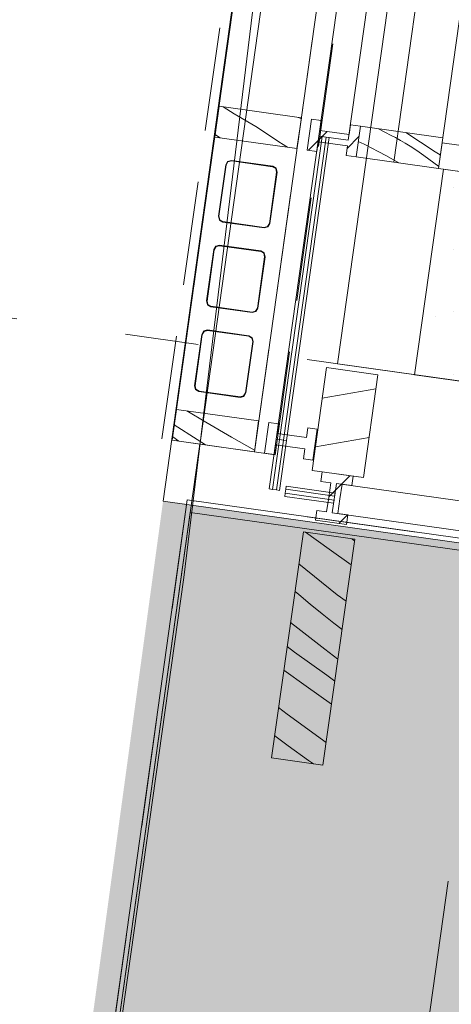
# Model space of a CAD drawing. Header units: millimetres. Extents: x 74467 to 235410, y -65 to 114857.
# Tile 6 of 256: x 80464 to 81295, y 70606 to 72504. Entities that reach past the tile are written whole.
import ezdxf
from ezdxf.enums import TextEntityAlignment as Align

# ---------------------------------------------------------------- set-up
doc = ezdxf.new("R2010")
doc.units = ezdxf.units.MM
doc.header["$MEASUREMENT"] = 0
for name, pattern in [('Katkend', [423.333333, 211.666667, -211.666667]), ('Katkend topelt', [1093.611073, 529.166651, -211.666656, 141.111112, -211.666656]), ('Katkend varjatud', [300, 200, -100]), ('Wipeout_Contour', [1000, 0, -1000])]:
    doc.linetypes.add(name, pattern=pattern)
for name, color, linetype in [('00 2D joon.AR', 7, 'Continuous'), ('00 2D välitrepistik plaanidele.AR', 7, 'Continuous'), ('00 Kunstikonkursi LÜ jaoks asendi 2D', 7, 'Continuous'), ('00 Telje mõõdud.AR', 7, 'Continuous'), ('00 Teljed.AR', 7, 'Continuous'), ('1233 Postid.AR', 7, 'Continuous'), ('1235 Vahelaed.AR', 7, 'Continuous'), ('1245 Klaasfassaadid.AR', 7, 'Continuous'), ('1246 Fassaadipostid.AR', 7, 'Continuous'), ('1247 Lamellid.AR', 7, 'Continuous'), ('1248 Vihmaveerennid.AR', 7, 'Continuous'), ('1326 Seinapinnad.SA', 7, 'Continuous'), ('1330 Sisustus.SA', 7, 'Continuous'), ('9350 Netopind.AR', 7, 'Continuous')]:
    doc.layers.add(name, color=color, linetype=linetype)
doc.styles.add('GENERATED_STYLE_3', font='txt')
doc.styles.add('GENERATED_STYLE_4', font='txt', dxfattribs={"width": 0.84})
doc.dimstyles.new('GENERATED_STYLE__2', dxfattribs={"dimtxt": 150, "dimasz": 114, "dimexe": 0.18, "dimexo": 3, "dimgap": 0, "dimtad": 1, "dimdec": 0, "dimzin": 0, "dimdsep": 46, "dimtxsty": 'GENERATED_STYLE_4', "dimblk": 'ARROWHEAD_2', "dimblk1": 'ARROWHEAD_2', "dimblk2": 'ARROWHEAD_2', "dimcen": 0.09, "dimclrd": 256, "dimclre": 256, "dimclrt": 256, "dimadec": 1, "dimazin": 0, "dimtfac": 1, "dimtdec": 4, "dimtmove": 0, "dimatfit": 3, "dimfxl": 0, "dimtolj": 1, "dimtzin": 0, "dimarcsym": 0})
pattern_1 = [(10, (0, 0), (-15.628336, 88.632695), [])]
pattern_2 = [(45, (0, 0), (-176.7767, 176.7767), []), (45, (-35.36, 35.36), (-176.7767, 176.7767), []), (45, (-70.7, 70.7), (-176.7767, 176.7767), [])]

# ---------------------------------------------------------------- blocks, each defined once
blk = doc.blocks.new('Slab_4_1', base_point=(81076, 71840.2))
at = {"color": 254, "linetype": 'Wipeout_Contour', "lineweight": 0, "ltscale": 576925.485488}
blk.add_wipeout([(81076, 71840.2), (89651.7, 70634.9), (90077.3, 73662.7), (91081.9, 80814.9), (82506.7, 82019.7)], dxfattribs=at).dxf.layer = '1235 Vahelaed.AR'
at = {"layer": '1235 Vahelaed.AR', "color": 7, "linetype": 'Continuous', "lineweight": 13, "flags": 128}
for points in [[(81076, 71840.2), (82506.7, 82019.7), (91081.9, 80814.9)], [(90077.3, 73662.7), (89651.7, 70634.9), (81076, 71840.2)]]:
    blk.add_lwpolyline(points, dxfattribs=at)
blk = doc.blocks.new('Beam_28_1', base_point=(80757.5, 71693.1))
at = {"color": 254, "linetype": 'Wipeout_Contour', "lineweight": 0, "ltscale": 434134.44189}
blk.add_wipeout([(80915.9, 71670.8), (81095.4, 72948.3), (80937, 72970.5), (80757.5, 71693.1)], dxfattribs=at).dxf.layer = '1247 Lamellid.AR'
at = {"layer": '1247 Lamellid.AR', "color": 7, "linetype": 'Continuous', "lineweight": 13, "flags": 128}
for points in [[(80757.5, 71693.1), (80937, 72970.5)], [(80937, 72970.5), (81095.4, 72948.3)], [(80915.9, 71670.8), (81095.4, 72948.3)], [(80757.5, 71693.1), (80915.9, 71670.8)]]:
    blk.add_lwpolyline(points, dxfattribs=at)
blk = doc.blocks.new('Beam_57_1', base_point=(80757.5, 71693.1))
at = {"layer": '1247 Lamellid.AR', "color": 7, "linetype": 'Katkend varjatud', "lineweight": 13, "flags": 128}
for points in [[(80757.5, 71693.1), (81277.3, 75391.7)], [(80915.9, 71670.8), (81435.7, 75369.5)], [(80864.5, 72230.5), (80860.7, 72223.9), (80846.7, 72124.9), (80848.7, 72117.4)], [(80849.4, 72118), (80847.7, 72124.7), (80861.6, 72223.7), (80865.1, 72229.7)], [(80957.8, 72217.4), (80951.2, 72221.3), (80871.9, 72232.4), (80864.5, 72230.5)], [(80865.1, 72229.7), (80871.8, 72231.4), (80951, 72220.3), (80957, 72216.8)], [(80957, 72216.8), (80958.7, 72210.1), (80944.8, 72111.1), (80941.3, 72105.1)], [(80941.9, 72104.3), (80945.8, 72110.9), (80959.7, 72210), (80957.8, 72217.4)], [(80848.7, 72117.4), (80855.2, 72113.6), (80934.5, 72102.4), (80941.9, 72104.3)], [(80941.3, 72105.1), (80934.6, 72103.4), (80855.4, 72114.6), (80849.4, 72118)], [(80934.8, 72054), (80928.2, 72057.9), (80849, 72069), (80841.6, 72067.1)], [(80841.6, 72067.1), (80837.7, 72060.5), (80823.8, 71961.5), (80825.7, 71954)], [(80826.5, 71954.7), (80824.8, 71961.3), (80838.7, 72060.3), (80842.2, 72066.3)], [(80842.2, 72066.3), (80848.8, 72068), (80928.1, 72056.9), (80934, 72053.4)], [(80934, 72053.4), (80935.7, 72046.7), (80921.8, 71947.7), (80918.3, 71941.7)], [(80918.9, 71940.9), (80922.8, 71947.5), (80936.7, 72046.6), (80934.8, 72054)], [(80825.7, 71954), (80832.3, 71950.2), (80911.5, 71939), (80918.9, 71940.9)], [(80918.3, 71941.7), (80911.6, 71940), (80832.4, 71951.2), (80826.5, 71954.7)], [(80818.6, 71903.7), (80814.7, 71897.1), (80800.8, 71798.1), (80802.7, 71790.7)], [(80803.5, 71791.3), (80801.8, 71797.9), (80815.7, 71897), (80819.2, 71902.9)], [(80911.8, 71890.6), (80905.2, 71894.5), (80826, 71905.6), (80818.6, 71903.7)], [(80819.2, 71902.9), (80825.9, 71904.6), (80905.1, 71893.5), (80911, 71890)], [(80911, 71890), (80912.8, 71883.3), (80898.8, 71784.3), (80895.3, 71778.4)], [(80895.9, 71777.6), (80899.8, 71784.1), (80913.8, 71883.2), (80911.8, 71890.6)], [(80802.7, 71790.7), (80809.3, 71786.8), (80888.5, 71775.6), (80895.9, 71777.6)], [(80895.3, 71778.4), (80888.7, 71776.6), (80809.5, 71787.8), (80803.5, 71791.3)], [(80757.5, 71693.1), (80915.9, 71670.8)]]:
    blk.add_lwpolyline(points, dxfattribs=at)
blk = doc.blocks.new('Auditoorium_RG 104_20_1', base_point=(83456.8, 81402.2))
at = {"layer": '9350 Netopind.AR', "color": 7, "linetype": 'Continuous', "lineweight": 13, "flags": 128}
blk.add_lwpolyline([(81270.3, 72216.8), (81676.3, 72159.7), (81619.3, 71753.7), (89254.2, 70680.7), (89311.3, 71086.7), (89519.3, 71057.5), (90827.5, 80366), (82578.5, 81525.3), (82035.8, 77663.3), (82441.8, 77606.2), (82386.1, 77210.1), (81980.1, 77267.2)], close=True, dxfattribs=at)
blk = doc.blocks.new('Wall_648_1', base_point=(81270.3, 72216.8))
at = {"layer": '1326 Seinapinnad.SA', "linetype": 'Continuous', "lineweight": 13, "true_color": 0x287437}
h = blk.add_hatch(dxfattribs=at)
h.set_pattern_fill('Puit_0001', color=97, style=0, pattern_type=2)
h.set_pattern_definition(pattern_1)
h.paths.add_polyline_path([(81683.3, 72209.2), (81277.3, 72266.3), (81270.3, 72216.8), (81676.3, 72159.7)])
h = blk.add_hatch(dxfattribs=at)
h.set_pattern_fill('Puit_0001', color=97, style=0, pattern_type=2)
h.set_pattern_definition(pattern_1)
h.paths.add_polyline_path([(81683.3, 72209.2), (81676.3, 72159.7), (81699.1, 72207)])
h = blk.add_hatch(dxfattribs=at)
h.set_pattern_fill('Puit_0001', color=97, style=0, pattern_type=2)
h.set_pattern_definition(pattern_1)
h.paths.add_polyline_path([(81676.3, 72159.7), (81692.2, 72157.5), (81699.1, 72207)])
at = {"layer": '1326 Seinapinnad.SA', "color": 7, "linetype": 'Continuous', "lineweight": 15, "flags": 128}
for points in [[(81270.3, 72216.8), (81277.3, 72266.3)], [(81699.1, 72207), (81277.3, 72266.3)], [(81270.3, 72216.8), (81676.3, 72159.7)], [(81699.1, 72207), (81692.2, 72157.5)]]:
    blk.add_lwpolyline(points, dxfattribs=at)
blk = doc.blocks.new('Column_115_1', base_point=(81090.4, 71727.1))
at = {"layer": '1246 Fassaadipostid.AR', "linetype": 'Continuous', "lineweight": 13, "true_color": 0x8c8d8c}
h = blk.add_hatch(dxfattribs=at)
h.set_pattern_fill('Puit_0001', color=252, style=0, pattern_type=2)
h.set_pattern_definition(pattern_1)
h.paths.add_polyline_path([(81027, 71635), (81126, 71621.1), (81153.8, 71819.1), (81054.8, 71833.1)])
at = {"layer": '1246 Fassaadipostid.AR', "color": 7, "linetype": 'Continuous', "lineweight": 15, "flags": 128}
blk.add_lwpolyline([(81027, 71635), (81126, 71621.1), (81153.8, 71819.1), (81054.8, 71833.1)], close=True, dxfattribs=at)
blk = doc.blocks.new('*X2357')
at = {"layer": '1247 Lamellid.AR', "color": 7, "linetype": 'Continuous', "lineweight": 13}
for p, q in [((80877.3, 72322.5), (80855.8, 72335.6)), ((80918.8, 72297.8), (80877.3, 72322.5)), ((80941, 72283), (80918.8, 72297.8)), ((81000.6, 72315.3), (81006.2, 72313.3)), ((80841.2, 72281.5), (80840.2, 72282.1)), ((80849.9, 72275.9), (80841.2, 72281.5)), ((80963.2, 72268.3), (80941, 72283)), ((80979.5, 72257.7), (80963.2, 72268.3))]:
    blk.add_line(p, q, dxfattribs=at)
blk = doc.blocks.new('Column_254_1', base_point=(81002.2, 72284.8))
at = {"layer": '1247 Lamellid.AR', "color": 7, "linetype": 'Continuous', "lineweight": 13, "flags": 128}
blk.add_lwpolyline([(80998, 72255.1), (81006.4, 72314.5), (80847.9, 72336.8), (80839.6, 72277.3)], close=True, dxfattribs=at)
at = {"layer": '1247 Lamellid.AR', "color": 7, "lineweight": 15}
blk.add_blockref('*X2357', (0, 0), dxfattribs=at)
blk = doc.blocks.new('*X2359')
at = {"layer": '1247 Lamellid.AR', "color": 7, "linetype": 'Continuous', "lineweight": 13}
for p, q in [((80822.5, 71727.9), (80786.2, 71749.6)), ((80871.9, 71699.1), (80822.5, 71727.9)), ((80805.5, 71694.4), (80761.6, 71722.5)), ((80758.8, 71699.9), (80758.5, 71700.2)), ((80770.8, 71691.2), (80758.8, 71699.9)), ((80822.1, 71684), (80805.5, 71694.4)), ((80916.3, 71673.9), (80871.9, 71699.1))]:
    blk.add_line(p, q, dxfattribs=at)
blk = doc.blocks.new('Column_255_1', base_point=(80920.1, 71700.5))
at = {"layer": '1247 Lamellid.AR', "color": 7, "linetype": 'Continuous', "lineweight": 13, "flags": 128}
blk.add_lwpolyline([(80915.9, 71670.8), (80924.2, 71730.2), (80765.8, 71752.5), (80757.5, 71693.1)], close=True, dxfattribs=at)
at = {"layer": '1247 Lamellid.AR', "color": 7, "lineweight": 15}
blk.add_blockref('*X2359', (0, 0), dxfattribs=at)
blk = doc.blocks.new('Column_275_1', base_point=(81450.4, 71989.5))
at = {"layer": '1233 Postid.AR', "linetype": 'Continuous', "lineweight": 13, "true_color": 0x8c8d8c}
h = blk.add_hatch(dxfattribs=at)
h.set_pattern_fill('Betoon_0001', color=252, style=0, pattern_type=2)
h.set_pattern_definition([(0, (0, 0), (0, 623.5383), [60, -300]), (0, (180, 311.8), (0, 623.5383), [60, -300]), (60, (0, 0), (-540, 311.769), [60, -300]), (60, (360, 0), (-540, 311.769), [60, -300]), (120, (60, 0), (540, 311.769), [60, -300]), (120, (420, 0), (540, 311.769), [60, -300]), (0, (0, 60), (0, 120), [0, -120, 0, -180]), (45, (60, 60), (-84.85282, 84.85282), [0, -90, 0, -150])])
h.paths.add_polyline_path([(81224.6, 71819.3), (81620.7, 71763.6), (81676.3, 72159.7), (81280.2, 72215.4)])
at = {"layer": '1233 Postid.AR', "color": 7, "linetype": 'Continuous', "lineweight": 15, "flags": 128}
blk.add_lwpolyline([(81224.6, 71819.3), (81620.7, 71763.6), (81676.3, 72159.7), (81280.2, 72215.4)], close=True, dxfattribs=at)
blk = doc.blocks.new('Curtain #1580[551]_1', base_point=(81184.2, 72228.9))
at = {"layer": '1330 Sisustus.SA', "color": 253, "linetype": 'Continuous', "lineweight": 13, "true_color": 0xa5a6a4}
blk.add_line((81184.2, 72228.9), (81894, 77279.3), dxfattribs=at)
blk = doc.blocks.new('Beam_101_1', base_point=(80955.8, 71665.2))
at = {"layer": '1248 Vihmaveerennid.AR', "color": 7, "linetype": 'Katkend varjatud', "lineweight": 13}
for p, q in [((80738, 71695.8), (85214.9, 103550.9)), ((80955.8, 71665.2), (85406.1, 103330.9)), ((80955.8, 71665.2), (80738, 71695.8))]:
    blk.add_line(p, q, dxfattribs=at)
blk = doc.blocks.new('*D3146')
at = {"layer": '00 Telje mõõdud.AR', "color": 252, "linetype": 'Continuous', "lineweight": 13, "true_color": 0x8c8d8c}
for p, q in [((80537.3, 94233.1), (80547.5, 94305.7)), ((80605.5, 94179.8), (80469, 94286.4)), ((80648.7, 94217.4), (80425.9, 94248.7)), ((77461.5, 72348.2), (80537.3, 94233.1)), ((77393.3, 72401.5), (77529.8, 72294.8)), ((77572.9, 72332.5), (77350.1, 72363.8)), ((77451.3, 72275.5), (77461.5, 72348.2))]:
    blk.add_line(p, q, dxfattribs=at)
at = {"layer": '00 Telje mõõdud.AR', "color": 252, "lineweight": 13, "true_color": 0x8c8d8c, "insert": (78932.7, 83031.8), "char_height": 150, "attachment_point": 7, "rotation": 82, "style": 'GENERATED_STYLE_4'}
blk.add_mtext('\\A1;{\\pql;\\fArial|b0|i0|c0|p34;22\xa0100}', dxfattribs=at)
blk = doc.blocks.new('ARROWHEAD_2')
at = {"color": 0, "linetype": 'Continuous', "lineweight": 0}
for p, q in [((-0.378, -0.655), (0.378, 0.655)), ((0, 0), (-1, 0))]:
    blk.add_line(p, q, dxfattribs=at)
blk = doc.blocks.new('*X3358')
at = {"layer": '1245 Klaasfassaadid.AR', "color": 7, "linetype": 'Continuous', "lineweight": 13}
for p, q in [((81154.7, 72293.6), (81168.6, 72286)), ((81178.3, 72281.3), (81168.6, 72286)), ((81187.8, 72276.3), (81178.3, 72281.3)), ((81264, 72249.3), (81207.4, 72286.2)), ((81116, 72268.6), (81127.2, 72263.5)), ((81127.2, 72263.5), (81169, 72241.9)), ((81197.2, 72271.1), (81187.8, 72276.3)), ((81206.5, 72265.7), (81197.2, 72271.1)), ((81215.7, 72260), (81206.5, 72265.7)), ((81224.7, 72254.2), (81215.7, 72260)), ((81169, 72241.9), (81194.2, 72227.5)), ((81233.6, 72248.1), (81224.7, 72254.2)), ((81242.4, 72241.9), (81233.6, 72248.1)), ((81270.9, 72221), (81242.4, 72241.9)), ((81274, 72242.9), (81264, 72249.3))]:
    blk.add_line(p, q, dxfattribs=at)
blk = doc.blocks.new('Curtain Wall_14_1')
at = {"layer": '1245 Klaasfassaadid.AR', "linetype": 'Continuous', "lineweight": 0, "true_color": 0x000000}
h = blk.add_hatch(dxfattribs=at)
h.set_pattern_fill('Alumiinium_0001', color=178, style=0, pattern_type=2)
h.set_pattern_definition(pattern_2)
h.paths.add_polyline_path([(81026.2, 72311.7), (81017.8, 72252.3), (81036.2, 72249.7), (81038.8, 72268.5), (81031.3, 72269.6), (81034.3, 72291.4), (81041.8, 72290.3), (81044.4, 72309.1)])
h = blk.add_hatch(dxfattribs=at)
h.set_pattern_fill('Alumiinium_0001', color=178, style=0, pattern_type=2)
h.set_pattern_definition(pattern_2)
h.paths.add_polyline_path([(81100.9, 72301.2), (81098.3, 72282.4), (81070.1, 72286.3), (81067, 72264.6), (81095.2, 72260.6), (81092.6, 72241.8), (81111.9, 72239.1), (81120.2, 72298.5)])
h = blk.add_hatch(dxfattribs=at)
h.set_pattern_fill('Alumiinium_0001', color=178, style=0, pattern_type=2)
h.set_pattern_definition(pattern_2)
h.paths.add_polyline_path([(81034.3, 72291.4), (81031.3, 72269.6), (81038.8, 72268.5), (81067, 72264.6), (81070.1, 72286.3), (81041.8, 72290.3)])
h = blk.add_hatch(dxfattribs=at)
h.set_pattern_fill('Alumiinium_0001', color=178, style=0, pattern_type=2)
h.set_pattern_definition(pattern_2)
h.paths.add_polyline_path([(80935.7, 71668), (80954, 71665.5), (80956.7, 71684.3), (80949.1, 71685.3), (80952.2, 71707.1), (80959.7, 71706.1), (80962.4, 71724.9), (80944.1, 71727.4)])
h = blk.add_hatch(dxfattribs=at)
h.set_pattern_fill('Alumiinium_0001', color=178, style=0, pattern_type=2)
h.set_pattern_definition(pattern_2)
h.paths.add_polyline_path([(81010.5, 71657.5), (81028.8, 71654.9), (81037.1, 71714.4), (81018.8, 71716.9), (81016.2, 71698.1), (80987.9, 71702.1), (80984.9, 71680.3), (81013.1, 71676.3)])
h = blk.add_hatch(dxfattribs=at)
h.set_pattern_fill('Alumiinium_0001', color=178, style=0, pattern_type=2)
h.set_pattern_definition(pattern_2)
h.paths.add_polyline_path([(80949.1, 71685.3), (80956.7, 71684.3), (80984.9, 71680.3), (80987.9, 71702.1), (80959.7, 71706.1), (80952.2, 71707.1)])
at = {"layer": '1245 Klaasfassaadid.AR', "color": 7, "linetype": 'Continuous', "lineweight": 13}
for p, q in [((81026.2, 72311.7), (81017.8, 72252.3)), ((81026.2, 72311.7), (81044.4, 72309.1)), ((81044.4, 72309.1), (81041.8, 72290.3)), ((81100.9, 72301.2), (81098.3, 72282.4)), ((81120.2, 72298.5), (81111.9, 72239.1)), ((81038.8, 72268.5), (81036.2, 72249.7)), ((81095.2, 72260.6), (81092.6, 72241.8)), ((81278.7, 72276.2), (81270.3, 72216.8)), ((81017.8, 72252.3), (81036.2, 72249.7)), ((80944.1, 71727.4), (80935.7, 71668)), ((80944.1, 71727.4), (80962.4, 71724.9)), ((80962.4, 71724.9), (80959.7, 71706.1)), ((81018.8, 71716.9), (81016.2, 71698.1)), ((81018.8, 71716.9), (81037.1, 71714.4)), ((81037.1, 71714.4), (81028.8, 71654.9)), ((80956.7, 71684.3), (80954, 71665.5)), ((81013.1, 71676.3), (81010.5, 71657.5)), ((80935.7, 71668), (80954, 71665.5)), ((81010.5, 71657.5), (81028.8, 71654.9))]:
    blk.add_line(p, q, dxfattribs=at)
at = {"layer": '1245 Klaasfassaadid.AR', "color": 7, "linetype": 'Continuous', "lineweight": 13, "flags": 128}
for points in [[(81040.3, 72279.4), (81096.7, 72271.5), (81185.8, 72905.3), (81129.4, 72913.2)], [(80958.2, 71695.2), (81040.3, 72279.4), (81046.2, 72278.6), (80964.1, 71694.3)], [(80964.1, 71694.3), (81046.2, 72278.6), (81054.2, 72277.5), (80972, 71693.2)], [(80972, 71693.2), (81054.2, 72277.5), (81060.1, 72276.6), (80978, 71692.4)], [(80944.7, 71599.1), (80958.2, 71695.2), (80964.1, 71694.3), (80950.6, 71598.3)], [(80950.6, 71598.3), (80964.1, 71694.3), (80972, 71693.2), (80958.5, 71597.2)], [(80958.5, 71597.2), (80972, 71693.2), (80978, 71692.4), (80964.5, 71596.3)]]:
    blk.add_lwpolyline(points, close=True, dxfattribs=at)
for points in [[(81100.9, 72301.2), (81120.2, 72298.5), (81278.7, 72276.2)], [(81041.8, 72290.3), (81070.1, 72286.3), (81098.3, 72282.4)], [(81038.8, 72268.5), (81067, 72264.6), (81095.2, 72260.6)], [(81092.6, 72241.8), (81111.9, 72239.1), (81270.3, 72216.8)], [(80959.7, 71706.1), (80987.9, 71702.1), (81016.2, 71698.1)], [(80956.7, 71684.3), (80984.9, 71680.3), (81013.1, 71676.3)]]:
    blk.add_lwpolyline(points, dxfattribs=at)
at = {"layer": '1245 Klaasfassaadid.AR', "linetype": 'Continuous', "lineweight": 0}
blk.add_blockref('*X3358', (0, 0), dxfattribs=at)
blk = doc.blocks.new('Curtain Wall_21_1')
at = {"layer": '1245 Klaasfassaadid.AR', "linetype": 'Continuous', "lineweight": 0, "true_color": 0x000000}
h = blk.add_hatch(dxfattribs=at)
h.set_pattern_fill('Alumiinium_0001', color=178, style=0, pattern_type=2)
h.set_pattern_definition(pattern_2)
h.paths.add_polyline_path([(81044.2, 71613.8), (81063, 71611.2), (81059.1, 71582.9), (81080.8, 71579.9), (81084.8, 71608.1), (81103.6, 71605.5), (81106.2, 71623.8), (81046.8, 71632.1)])
h = blk.add_hatch(dxfattribs=at)
h.set_pattern_fill('Alumiinium_0001', color=178, style=0, pattern_type=2)
h.set_pattern_definition(pattern_2)
h.paths.add_polyline_path([(81054, 71547.2), (81075.8, 71544.1), (81076.9, 71551.7), (81080.8, 71579.9), (81059.1, 71582.9), (81055.1, 71554.7)])
h = blk.add_hatch(dxfattribs=at)
h.set_pattern_fill('Alumiinium_0001', color=178, style=0, pattern_type=2)
h.set_pattern_definition(pattern_2)
h.paths.add_polyline_path([(81033.7, 71539.1), (81093.1, 71530.7), (81095.7, 71549.1), (81076.9, 71551.7), (81075.8, 71544.1), (81054, 71547.2), (81055.1, 71554.7), (81036.3, 71557.3)])
at = {"layer": '1245 Klaasfassaadid.AR', "color": 7, "linetype": 'Continuous', "lineweight": 13}
for p, q in [((81046.8, 71632.1), (81044.2, 71613.8)), ((81044.2, 71613.8), (81063, 71611.2)), ((81046.8, 71632.1), (81106.2, 71623.8)), ((81106.2, 71623.8), (81103.6, 71605.5)), ((81084.8, 71608.1), (81103.6, 71605.5)), ((81036.3, 71557.3), (81033.7, 71539.1)), ((81036.3, 71557.3), (81055.1, 71554.7)), ((81033.7, 71539.1), (81093.1, 71530.7)), ((81076.9, 71551.7), (81095.7, 71549.1)), ((81095.7, 71549.1), (81093.1, 71530.7))]:
    blk.add_line(p, q, dxfattribs=at)
at = {"layer": '1245 Klaasfassaadid.AR', "color": 7, "linetype": 'Continuous', "lineweight": 13, "flags": 128}
for points in [[(81069.4, 71577.5), (80975.3, 71590.7), (80976.4, 71598.6), (81070.5, 71585.4)], [(81070.5, 71585.4), (80976.4, 71598.6), (80977.3, 71604.5), (81071.3, 71591.3)], [(81838.4, 71444.6), (81846.3, 71501.1), (81073.9, 71609.6), (81066, 71553.2)], [(81068.6, 71571.5), (80974.5, 71584.7), (80975.3, 71590.7), (81069.4, 71577.5)]]:
    blk.add_lwpolyline(points, close=True, dxfattribs=at)
for points in [[(81063, 71611.2), (81059.1, 71582.9), (81055.1, 71554.7)], [(81084.8, 71608.1), (81080.8, 71579.9), (81076.9, 71551.7)]]:
    blk.add_lwpolyline(points, dxfattribs=at)
blk = doc.blocks.new('*X3582')
at = {"layer": '1247 Lamellid.AR', "color": 7, "linetype": 'Continuous', "lineweight": 13}
for p, q in [((81060, 71482.9), (81014.1, 71515.6)), ((81104.6, 71502.6), (81104.1, 71503)), ((81108.9, 71499.4), (81104.6, 71502.6)), ((81102.3, 71452.7), (81060, 71482.9)), ((81075.7, 71395.3), (81001.6, 71454.7)), ((81001.3, 71395.4), (80994.2, 71401.4)), ((81023.7, 71377), (81001.3, 71395.4)), ((81092.5, 71382.5), (81075.7, 71395.3)), ((81046.2, 71358.7), (81023.7, 71377)), ((81069, 71340.7), (81046.2, 71358.7)), ((80999.6, 71330.5), (80985.7, 71341.5)), ((81051.8, 71290.1), (80999.6, 71330.5)), ((81084.9, 71328.3), (81069, 71340.7)), ((80993.5, 71284.7), (80979.2, 71295.3)), ((81055.3, 71239.9), (80993.5, 71284.7)), ((81076.9, 71271.3), (81051.8, 71290.1)), ((81015.7, 71219.1), (80972.8, 71249.7)), ((81070.9, 71228.8), (81055.3, 71239.9)), ((81064.6, 71184.3), (81015.7, 71219.1)), ((80979.3, 71164.9), (80962.7, 71177.6)), ((81054.2, 71110.5), (80979.3, 71164.9)), ((80981.2, 71103.9), (80955.1, 71123.4)), ((81020.3, 71075.6), (80981.2, 71103.9)), ((81029.5, 71069.1), (81020.3, 71075.6))]:
    blk.add_line(p, q, dxfattribs=at)
blk = doc.blocks.new('Column_279_1', base_point=(80998.6, 71073.5))
at = {"layer": '1247 Lamellid.AR', "color": 7, "linetype": 'Continuous', "lineweight": 13, "flags": 128}
blk.add_lwpolyline([(80949, 71080.5), (81048.1, 71066.5), (81109.3, 71502.3), (81010.3, 71516.2)], close=True, dxfattribs=at)
at = {"layer": '1247 Lamellid.AR', "color": 7, "lineweight": 15}
blk.add_blockref('*X3582', (0, 0), dxfattribs=at)
blk = doc.blocks.new('Standard grid marker_5')
at = {"layer": '00 Teljed.AR', "color": 252, "linetype": 'Katkend topelt', "lineweight": 13, "true_color": 0x8c8d8c}
blk.add_line((500, 0), (55500, 0), dxfattribs=at)
at = {"layer": '00 Teljed.AR', "color": 252, "lineweight": 13, "true_color": 0x8c8d8c, "style": 'GENERATED_STYLE_3'}
for tag, p in [('AC_MarkerText_1_0', (-55.7, -25.4)), ('AC_MarkerText_1_1', (56344.3, -25.4))]:
    blk.add_attdef(tag, text='', height=200, rotation=278, dxfattribs=at).set_placement(p, align=Align.TOP_CENTER)
blk = doc.blocks.new('Standard grid marker_17')
at = {"layer": '00 Teljed.AR', "color": 252, "linetype": 'Katkend topelt', "lineweight": 13, "true_color": 0x8c8d8c}
blk.add_line((2575.2, 0), (19930.5, 0), dxfattribs=at)
at = {"layer": '00 Teljed.AR', "color": 252, "lineweight": 13, "true_color": 0x8c8d8c, "style": 'GENERATED_STYLE_3'}
for tag, p in [('AC_MarkerText_1_0', (-179.7, -190)), ('AC_MarkerText_1_1', (22726, -190))]:
    blk.add_attdef(tag, text='', height=200, rotation=188, dxfattribs=at).set_placement(p, align=Align.TOP_CENTER)

msp = doc.modelspace()

# ---------------------------------------------------------------- linework, layer by layer
at = {"layer": '00 2D välitrepistik plaanidele.AR', "color": 7, "linetype": 'Continuous', "lineweight": 13, "flags": 128}
msp.add_lwpolyline([(88857.2, 70442.6), (80786.7, 71577.9), (80504.4, 69553.6), (88572.9, 68419.7)], close=True, dxfattribs=at)

# ---------------------------------------------------------------- next in the draw order: block references
at = {"layer": '1235 Vahelaed.AR', "color": 7, "linetype": 'Continuous', "lineweight": 13}
msp.add_blockref('Slab_4_1', (81076, 71840.2), dxfattribs=at)

# ---------------------------------------------------------------- next in the draw order: block references
at = {"layer": '1247 Lamellid.AR', "color": 7, "lineweight": 13}
msp.add_blockref('Beam_28_1', (80757.5, 71693.1), dxfattribs=at)

# ---------------------------------------------------------------- next in the draw order: block references
msp.add_blockref('Beam_57_1', (80757.5, 71693.1), dxfattribs=at)

# ---------------------------------------------------------------- next in the draw order: wipeouts: each hides what was drawn before it
at = {"color": 254, "linetype": 'Wipeout_Contour', "lineweight": 0, "ltscale": 2114394.831306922}
msp.add_wipeout([(85800.3, 114798.7), (85283.2, 113762.1), (81457.7, 105547.9), (79754.2, 98873.6), (74745, 58252.1), (78841, 57691.9), (79724.5, 63897.4), (78115.9, 65420.5), (79009.9, 71803.1), (79406.1, 71747.7), (79876.3, 75104.9), (81262.8, 74910.7), (81927.7, 79472.6), (80911.9, 79614.8), (81132.4, 81189.5), (82153, 81046.5), (85252, 103464.9), (90613.8, 114702.2)], dxfattribs=at).dxf.layer = '00 Kunstikonkursi LÜ jaoks asendi 2D'

# ---------------------------------------------------------------- next in the draw order: hatches: boundary and pattern name
at = {"layer": '00 Kunstikonkursi LÜ jaoks asendi 2D', "linetype": 'Continuous', "lineweight": 0, "true_color": 0x161513}
msp.add_hatch(color=168, dxfattribs=at).paths.add_polyline_path([(78643.2, 56207.4), (97573.7, 69203.1), (100257, 88361.1), (121836.4, 85338.7), (119894.5, 71474), (121631.9, 71230), (123957.8, 87832), (97910.8, 91471.6), (94845.4, 69585.2), (80740.1, 71575.3)])

# ---------------------------------------------------------------- next in the draw order: linework, layer by layer
at = {"layer": '00 2D joon.AR', "color": 7, "linetype": 'Continuous', "lineweight": 13, "flags": 128}
msp.add_lwpolyline([(79625.2, 70396.5), (79889.1, 72273.1), (80226.4, 74674), (81158.3, 74545.1), (80780.4, 71428.5), (80516.6, 69551.8)], close=True, dxfattribs=at)
at = {"layer": '00 2D joon.AR', "color": 7, "linetype": 'Katkend', "lineweight": 13}
msp.add_lwpolyline([(80786.7, 71577.9), (78643.2, 56207.4), (97576.7, 69218.2)], close=True, dxfattribs=at)
at = {"layer": '00 Kunstikonkursi LÜ jaoks asendi 2D', "color": 7, "linetype": 'Continuous', "lineweight": 13, "flags": 128}
msp.add_lwpolyline([(85212.3, 103505.9), (80740.1, 71575.3), (94839, 69600.8), (97910.8, 91471.6), (123957.8, 87832), (121631.9, 71230), (139853.7, 71250.7), (139838.5, 103531.6)], close=True, dxfattribs=at)
at = {"layer": '00 Kunstikonkursi LÜ jaoks asendi 2D', "color": 7, "linetype": 'Continuous', "lineweight": 15, "flags": 128}
for points in [[(81207.3, 74514.6), (80216.9, 74653.3), (79617.8, 70375.5), (80509.3, 69531.4)], [(80792.5, 71553.5), (80509.3, 69531.4), (92385, 67868.1), (93409.6, 66380.9), (97573.7, 69203.1)]]:
    msp.add_lwpolyline(points, close=True, dxfattribs=at)
at = {"layer": '9350 Netopind.AR', "color": 151, "linetype": 'Continuous', "lineweight": 0, "true_color": 0x99ccff, "flags": 128}
msp.add_lwpolyline([(81270.3, 72216.8), (81676.3, 72159.7), (81619.3, 71753.7), (89254.2, 70680.7), (89311.3, 71086.7), (89519.3, 71057.5), (90827.5, 80366), (82578.5, 81525.3), (82035.8, 77663.3), (82441.8, 77606.2), (82386.1, 77210.1), (81980.1, 77267.2)], close=True, dxfattribs=at)

# ---------------------------------------------------------------- next in the draw order: block references
at = {"layer": '1233 Postid.AR', "color": 7, "lineweight": 15}
msp.add_blockref('Column_275_1', (81450.4, 71989.5), dxfattribs=at)
at = {"layer": '1246 Fassaadipostid.AR', "color": 7, "lineweight": 15}
msp.add_blockref('Column_115_1', (81090.4, 71727.1), dxfattribs=at)
at = {"layer": '1247 Lamellid.AR', "color": 7, "lineweight": 15}
for name, p in [('Column_254_1', (81002.2, 72284.8)), ('Column_255_1', (80920.1, 71700.5)), ('Column_279_1', (80998.6, 71073.5))]:
    msp.add_blockref(name, p, dxfattribs=at)
at = {"layer": '1248 Vihmaveerennid.AR', "color": 7, "lineweight": 13}
msp.add_blockref('Beam_101_1', (80955.8, 71665.2), dxfattribs=at)
at = {"layer": '1326 Seinapinnad.SA', "color": 7, "lineweight": 15}
msp.add_blockref('Wall_648_1', (81270.3, 72216.8), dxfattribs=at)
at = {"layer": '1330 Sisustus.SA', "color": 253, "linetype": 'Continuous', "lineweight": 13, "true_color": 0xa5a6a4}
msp.add_blockref('Curtain #1580[551]_1', (81184.2, 72228.9), dxfattribs=at)
at = {"layer": '9350 Netopind.AR', "color": 7, "linetype": 'Continuous', "lineweight": 13}
msp.add_blockref('Auditoorium_RG 104_20_1', (83456.8, 81402.2), dxfattribs=at)

# ---------------------------------------------------------------- next in the draw order: dimensions: what is measured, and where the dimension line sits
at = {"layer": '00 Telje mõõdud.AR', "color": 252, "linetype": 'Continuous', "lineweight": 13, "true_color": 0x8c8d8c}
dim = msp.add_linear_dim(base=(80537.3, 94233.1), p1=(76966.4, 72417.7), p2=(80042.1, 94302.7), angle=82, dimstyle='GENERATED_STYLE__2', dxfattribs=at)
dim.commit()
dim.dimension.update_dxf_attribs({"geometry": '*D3146', "text_midpoint": (78903.5, 83362.9), "dimtype": 160, "text_rotation": 82})

# ---------------------------------------------------------------- next in the draw order: block references
at = {"layer": '1245 Klaasfassaadid.AR', "linetype": 'Continuous', "lineweight": 0}
msp.add_blockref('Curtain Wall_14_1', (0, 0), dxfattribs=at)

# ---------------------------------------------------------------- next in the draw order: block references
at = {"layer": '00 Teljed.AR', "color": 7, "linetype": 'Continuous', "lineweight": 13, "zscale": 1000}
for name, p, rotation in [('Standard grid marker_5', (78710.8, 52496.1), 82), ('Standard grid marker_17', (99253.1, 69285.5), 172.0000000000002)]:
    msp.add_blockref(name, p, dxfattribs=dict(at, rotation=rotation))
at = {"layer": '1245 Klaasfassaadid.AR', "linetype": 'Continuous', "lineweight": 0}
msp.add_blockref('Curtain Wall_21_1', (0, 0), dxfattribs=at)

doc.saveas('drawing.dxf')
